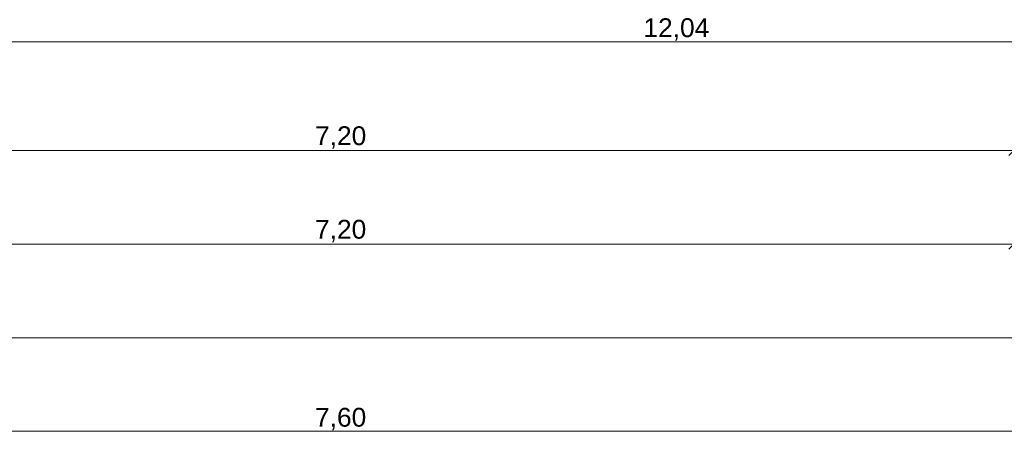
# Model space of a CAD drawing. Header units: metres. Extents: x -180 to 4, y -50 to 6.
# Tile 5 of 44: x -173.34 to -168.07, y -45.28 to -43.07. Entities that reach past the tile are written whole.
import ezdxf

# ---------------------------------------------------------------- set-up
doc = ezdxf.new("R2010")
doc.units = ezdxf.units.M
doc.header["$LTSCALE"] = 0.05
doc.header["$PDMODE"] = 1
doc.header["$PDSIZE"] = -2
doc.layers.get('0').update_dxf_attribs({"lineweight": 25})
doc.layers.add('70 -76 Bemaßung- 2 Allgemein', color=7, linetype='Continuous', lineweight=5, true_color=0x6666cc)
doc.layers.add('Keine', color=7, linetype='Continuous', lineweight=9)
doc.styles.add('Arial', font='arial.ttf')
doc.dimstyles.new('k+k 1_50', dxfattribs={"dimtxt": 0.160649, "dimasz": 0.05302, "dimexe": 0.05, "dimexo": 0.15, "dimgap": 0.01, "dimtad": 1, "dimdec": 3, "dimtxsty": 'Arial', "dimblk": 'VW_SLASH', "dimblk1": 'VW_SLASH', "dimblk2": 'VW_SLASH', "dimcen": 0, "dimdle": 0.05, "dimadec": 3, "dimazin": 0, "dimtfac": 0.75, "dimtdec": 3, "dimtix": 1, "dimtmove": 0, "dimatfit": 0, "dimldrblk": 'VW_SLASH-1', "dimfxl": 0.125, "dimfxlon": 1, "dimfrac": 2, "dimtolj": 1, "dimarcsym": 0})
doc.dimstyles.new('k+k_klein', dxfattribs={"dimtxt": 0.160649, "dimasz": 0.05302, "dimexe": 0.05, "dimexo": 0.15, "dimgap": 0.005, "dimtad": 1, "dimdec": 3, "dimtxsty": 'Arial', "dimblk": 'VW_SLASH-2', "dimblk1": 'VW_SLASH-2', "dimblk2": 'VW_SLASH-2', "dimcen": 0, "dimdle": 0.025, "dimadec": 3, "dimazin": 0, "dimtfac": 0.75, "dimtdec": 3, "dimtix": 1, "dimtmove": 0, "dimatfit": 0, "dimldrblk": 'VW_FILLEDARROW', "dimfxl": 0.1, "dimfxlon": 1, "dimfrac": 2, "dimtolj": 1, "dimarcsym": 0})

# ---------------------------------------------------------------- blocks, each defined once
blk = doc.blocks.new('VW_SLASH-2')
at = {"color": 0, "linetype": 'ByBlock', "lineweight": -2, "transparency": 16777216}
blk.add_line((0.472, 0), (-1, 0), dxfattribs=at)
at = {"color": 0, "lineweight": 5, "transparency": 16777216, "flags": 128}
blk.add_lwpolyline([(0.5, 0.5), (-0.5, -0.5)], dxfattribs=at)
blk = doc.blocks.new('*D10486')
at = {"layer": '70 -76 Bemaßung- 2 Allgemein', "color": 0, "lineweight": -2}
for p, q in [((-175.846, -43.107), (-175.846, -43.2395)), ((-163.806, -43.107), (-163.806, -43.2395)), ((-163.859, -43.1895), (-175.793, -43.1895))]:
    blk.add_line(p, q, dxfattribs=at)
at = {"layer": 'Defpoints', "color": 0}
for p in [(-175.846, -42.957), (-163.806, -42.957), (-175.846, -43.1895)]:
    blk.add_point(p, dxfattribs=at)
at = {"layer": '70 -76 Bemaßung- 2 Allgemein', "color": 0, "lineweight": -2, "xscale": 0.05302001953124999, "yscale": 0.05302001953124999, "zscale": 0.05302001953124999, "rotation": 180}
blk.add_blockref('VW_SLASH-2', (-175.846, -43.1895), dxfattribs=at)
at = {"layer": '70 -76 Bemaßung- 2 Allgemein', "color": 0, "lineweight": -2, "xscale": 0.05302001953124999, "yscale": 0.05302001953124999, "zscale": 0.05302001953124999}
blk.add_blockref('VW_SLASH-2', (-163.806, -43.1895), dxfattribs=at)
at = {"layer": '70 -76 Bemaßung- 2 Allgemein', "color": 0, "insert": (-169.826, -43.124), "char_height": 0.10069, "attachment_point": 5, "style": 'Arial'}
blk.add_mtext('\\A1;12,04', dxfattribs=at)
blk = doc.blocks.new('VW_FILLEDARROW')
at = {"linetype": 'Continuous', "lineweight": 0, "transparency": 16777216}
blk.add_hatch(color=0, dxfattribs=at).paths.add_polyline_path([(-2.829, 0.758), (0, 0), (-2.829, -0.758)])
at = {"color": 0, "lineweight": 5, "transparency": 16777216, "flags": 128}
blk.add_lwpolyline([(-2.829, 0.758), (0, 0), (-2.829, -0.758)], close=True, dxfattribs=at)
blk = doc.blocks.new('*D10640')
at = {"layer": '70 -76 Bemaßung- 2 Allgemein', "color": 0, "lineweight": -2}
for p, q in [((-175.421, -45.172), (-175.421, -45.322)), ((-167.821, -45.172), (-167.821, -45.322)), ((-167.874, -45.272), (-175.368, -45.272))]:
    blk.add_line(p, q, dxfattribs=at)
at = {"layer": 'Defpoints', "color": 0}
for p in [(-175.421, -42.294), (-167.821, -42.294), (-175.421, -45.272)]:
    blk.add_point(p, dxfattribs=at)
at = {"layer": '70 -76 Bemaßung- 2 Allgemein', "color": 0, "lineweight": -2, "xscale": 0.05302001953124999, "yscale": 0.05302001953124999, "zscale": 0.05302001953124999, "rotation": 180}
blk.add_blockref('VW_SLASH-2', (-175.421, -45.272), dxfattribs=at)
at = {"layer": '70 -76 Bemaßung- 2 Allgemein', "color": 0, "lineweight": -2, "xscale": 0.05302001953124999, "yscale": 0.05302001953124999, "zscale": 0.05302001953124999}
blk.add_blockref('VW_SLASH-2', (-167.821, -45.272), dxfattribs=at)
at = {"layer": '70 -76 Bemaßung- 2 Allgemein', "color": 0, "insert": (-171.621, -45.2066), "char_height": 0.10069, "attachment_point": 5, "style": 'Arial'}
blk.add_mtext('\\A1;7,60', dxfattribs=at)
blk = doc.blocks.new('VW_SLASH')
at = {"color": 0, "linetype": 'ByBlock', "lineweight": -2, "transparency": 16777216}
blk.add_line((0.943, 0), (-1, 0), dxfattribs=at)
at = {"color": 0, "lineweight": 20, "transparency": 16777216, "flags": 128}
blk.add_lwpolyline([(0.5, 0.5), (-0.5, -0.5)], dxfattribs=at)
blk = doc.blocks.new('*D10719')
at = {"layer": '70 -76 Bemaßung- 2 Allgemein', "color": 0, "lineweight": -2}
for p, q in [((-175.421, -44.647), (-175.421, -44.822)), ((-160.221, -44.647), (-160.221, -44.822)), ((-160.274, -44.772), (-175.368, -44.772))]:
    blk.add_line(p, q, dxfattribs=at)
at = {"layer": 'Defpoints', "color": 0}
for p in [(-175.421, -41.794), (-160.221, -41.794), (-175.421, -44.772)]:
    blk.add_point(p, dxfattribs=at)
at = {"layer": '70 -76 Bemaßung- 2 Allgemein', "color": 0, "lineweight": -2, "xscale": 0.05302001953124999, "yscale": 0.05302001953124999, "zscale": 0.05302001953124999, "rotation": 180}
blk.add_blockref('VW_SLASH', (-175.421, -44.772), dxfattribs=at)
at = {"layer": '70 -76 Bemaßung- 2 Allgemein', "color": 0, "lineweight": -2, "xscale": 0.05302001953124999, "yscale": 0.05302001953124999, "zscale": 0.05302001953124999}
blk.add_blockref('VW_SLASH', (-160.221, -44.772), dxfattribs=at)
at = {"layer": '70 -76 Bemaßung- 2 Allgemein', "color": 0, "insert": (-167.821, -44.7016), "char_height": 0.10069, "attachment_point": 5, "style": 'Arial'}
blk.add_mtext('\\A1;15,20', dxfattribs=at)
blk = doc.blocks.new('VW_SLASH-1')
at = {"color": 0, "linetype": 'ByBlock', "lineweight": -2, "transparency": 16777216}
blk.add_line((0.943, 0), (-1, 0), dxfattribs=at)
at = {"color": 0, "lineweight": 5, "transparency": 16777216, "flags": 128}
blk.add_lwpolyline([(0.5, 0.5), (-0.5, -0.5)], dxfattribs=at)
blk = doc.blocks.new('*D10905')
at = {"layer": '70 -76 Bemaßung- 2 Allgemein', "color": 0, "lineweight": -2}
for p, q in [((-175.221, -44.147), (-175.221, -44.322)), ((-168.021, -44.147), (-168.021, -44.322)), ((-168.074, -44.272), (-175.168, -44.272))]:
    blk.add_line(p, q, dxfattribs=at)
at = {"layer": 'Defpoints', "color": 0}
for p in [(-175.221, -11.897), (-168.021, -11.897), (-175.221, -44.272)]:
    blk.add_point(p, dxfattribs=at)
at = {"layer": '70 -76 Bemaßung- 2 Allgemein', "color": 0, "lineweight": -2, "xscale": 0.05302001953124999, "yscale": 0.05302001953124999, "zscale": 0.05302001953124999, "rotation": 180}
blk.add_blockref('VW_SLASH', (-175.221, -44.272), dxfattribs=at)
at = {"layer": '70 -76 Bemaßung- 2 Allgemein', "color": 0, "lineweight": -2, "xscale": 0.05302001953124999, "yscale": 0.05302001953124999, "zscale": 0.05302001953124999}
blk.add_blockref('VW_SLASH', (-168.021, -44.272), dxfattribs=at)
at = {"layer": '70 -76 Bemaßung- 2 Allgemein', "color": 0, "insert": (-171.621, -44.2016), "char_height": 0.10069, "attachment_point": 5, "style": 'Arial'}
blk.add_mtext('\\A1;7,20', dxfattribs=at)
blk = doc.blocks.new('*D11128')
at = {"layer": '70 -76 Bemaßung- 2 Allgemein', "color": 0, "lineweight": -2}
for p, q in [((-175.221, -43.647), (-175.221, -43.822)), ((-168.021, -43.647), (-168.021, -43.822)), ((-168.074, -43.772), (-175.168, -43.772))]:
    blk.add_line(p, q, dxfattribs=at)
at = {"layer": 'Defpoints', "color": 0}
for p in [(-175.221, -11.897), (-168.021, -11.897), (-175.221, -43.772)]:
    blk.add_point(p, dxfattribs=at)
at = {"layer": '70 -76 Bemaßung- 2 Allgemein', "color": 0, "lineweight": -2, "xscale": 0.05302001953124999, "yscale": 0.05302001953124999, "zscale": 0.05302001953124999, "rotation": 180}
blk.add_blockref('VW_SLASH', (-175.221, -43.772), dxfattribs=at)
at = {"layer": '70 -76 Bemaßung- 2 Allgemein', "color": 0, "lineweight": -2, "xscale": 0.05302001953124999, "yscale": 0.05302001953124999, "zscale": 0.05302001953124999}
blk.add_blockref('VW_SLASH', (-168.021, -43.772), dxfattribs=at)
at = {"layer": '70 -76 Bemaßung- 2 Allgemein', "color": 0, "insert": (-171.621, -43.7016), "char_height": 0.10069, "attachment_point": 5, "style": 'Arial'}
blk.add_mtext('\\A1;7,20', dxfattribs=at)
blk = doc.blocks.new('_OG2_2D (2D)')
at = {"layer": '70 -76 Bemaßung- 2 Allgemein'}
dim = blk.add_linear_dim(base=(-175.84599996, -43.18948082), p1=(-163.80599996, -42.95704198), p2=(-175.84599996, -42.95704198), text='12,04', dimstyle='k+k_klein', override={"dimtxt": 0.100689, "dimgap": 0.005, "dimdec": 8, "dimpost": '<>', "dimtxsty": 'Arial', "dimtmove": 2}, dxfattribs=at)
dim.commit()
dim.dimension.update_dxf_attribs({"geometry": '*D10486', "text_midpoint": (-169.82599996, -43.12401728)})
blk = doc.blocks.new('Gruppe-9769')
at = {"layer": '70 -76 Bemaßung- 2 Allgemein'}
dim = blk.add_aligned_dim(p1=(-167.82099996, -42.29404198), p2=(-175.42099996, -42.29404198), distance=2.978, text='7,60', dimstyle='k+k_klein', override={"dimtxt": 0.100689, "dimgap": 0.005, "dimdec": 8, "dimpost": '<>', "dimtxsty": 'Arial', "dimtmove": 2}, dxfattribs=at)
dim.commit()
dim.dimension.update_dxf_attribs({"geometry": '*D10640', "text_midpoint": (-171.62099996, -45.20657844)})
blk = doc.blocks.new('Gruppe-9774')
at = {"layer": '70 -76 Bemaßung- 2 Allgemein'}
dim = blk.add_aligned_dim(p1=(-160.22099996, -41.79404198), p2=(-175.42099996, -41.79404198), distance=2.978, text='15,20', dimstyle='k+k 1_50', override={"dimtxt": 0.100689, "dimgap": 0.01, "dimdec": 8, "dimpost": '<>', "dimtxsty": 'Arial', "dimtmove": 2}, dxfattribs=at)
dim.commit()
dim.dimension.update_dxf_attribs({"geometry": '*D10719', "text_midpoint": (-167.82099996, -44.70157844)})
blk = doc.blocks.new('Gruppe-9778')
at = {"layer": '70 -76 Bemaßung- 2 Allgemein'}
dim = blk.add_aligned_dim(p1=(-168.02099996, -11.89704198), p2=(-175.22099996, -11.89704198), distance=32.375, text='7,20', dimstyle='k+k 1_50', override={"dimtxt": 0.100689, "dimgap": 0.01, "dimdec": 8, "dimpost": '<>', "dimtxsty": 'Arial', "dimtmove": 2}, dxfattribs=at)
dim.commit()
dim.dimension.update_dxf_attribs({"geometry": '*D10905', "text_midpoint": (-171.62099996, -44.20157844)})
blk = doc.blocks.new('Gruppe-9782')
at = {"layer": '70 -76 Bemaßung- 2 Allgemein'}
dim = blk.add_aligned_dim(p1=(-168.02099996, -11.89704198), p2=(-175.22099996, -11.89704198), distance=31.875, text='7,20', dimstyle='k+k 1_50', override={"dimtxt": 0.100689, "dimgap": 0.01, "dimdec": 8, "dimpost": '<>', "dimtxsty": 'Arial', "dimtmove": 2}, dxfattribs=at)
dim.commit()
dim.dimension.update_dxf_attribs({"geometry": '*D11128', "text_midpoint": (-171.62099996, -43.70157844)})
blk = doc.blocks.new('_OG2_2D Bemaßung_ Beschriftung (2D)')
at = {"layer": '70 -76 Bemaßung- 2 Allgemein'}
for name in ['Gruppe-9782', 'Gruppe-9778', 'Gruppe-9774', 'Gruppe-9769']:
    blk.add_blockref(name, (0, 0), dxfattribs=at)

msp = doc.modelspace()

# ---------------------------------------------------------------- block references
at = {"layer": 'Keine', "color": 1}
msp.add_blockref('_OG2_2D (2D)', (0, 0), dxfattribs=at)

# ---------------------------------------------------------------- next in the draw order: block references
msp.add_blockref('_OG2_2D Bemaßung_ Beschriftung (2D)', (0, 0), dxfattribs=at)

doc.saveas('drawing.dxf')
